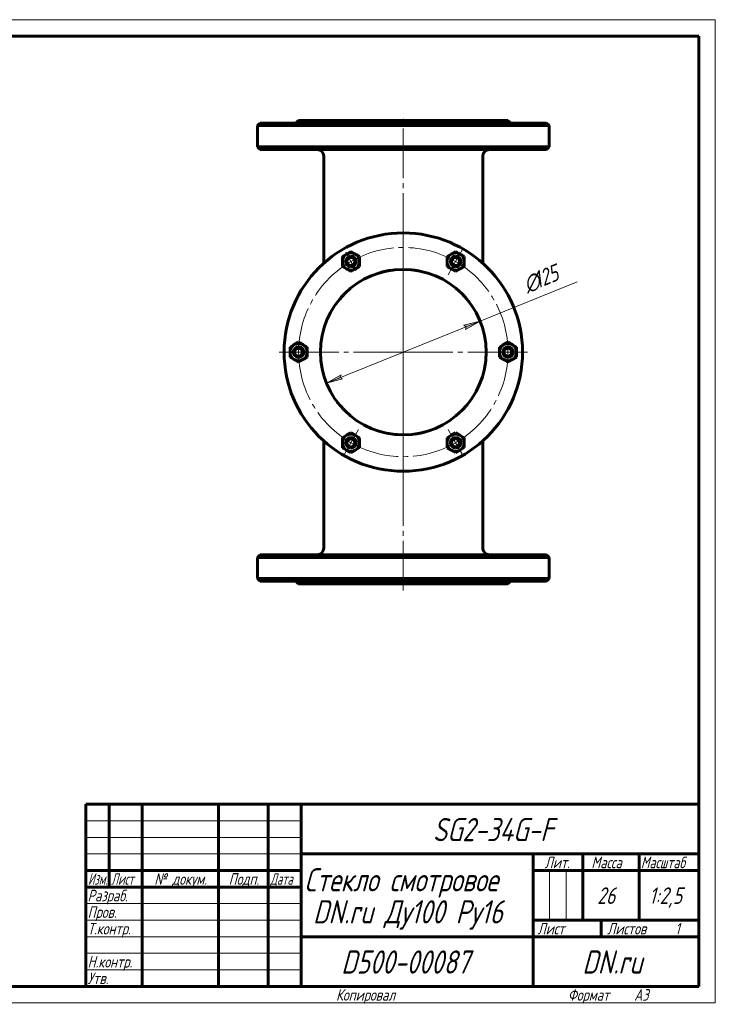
# Model space of a CAD drawing. Header units: millimetres. Extents: x 0 to 420, y -20 to 297.
# Tile 5 of 5: x 210 to 420, y 0 to 297. Entities that reach past the tile are written whole.
import ezdxf

# ---------------------------------------------------------------- set-up
doc = ezdxf.new("R2010")
doc.units = ezdxf.units.MM
for name, pattern in [('K5LT_AXLED', [19.5, 15, -1.5, 1.5, -1.5]), ('K5LT_BASIC', [0]), ('K5LT_THIN', [0])]:
    doc.linetypes.add(name, pattern=pattern)
doc.layers.add('Системный слой', color=7, linetype='Continuous')
doc.layers.add('Системный слой (1)', color=251, linetype='Continuous', true_color=0x6c6c6c)
doc.styles.add('KDIMTEXTSTYLE', font='GOST_AU.SHX', dxfattribs={"width": 0.96, "oblique": 15, "height": 5})
doc.styles.add('KTEXTSTYLE', font='GOST_AU.SHX', dxfattribs={"width": 0.96, "height": 5})
doc.dimstyles.new('KDIMSTYLE (0.40)', dxfattribs={"dimtxt": 5, "dimasz": 1, "dimexe": 2, "dimexo": 0, "dimgap": 1, "dimtad": 1, "dimlfac": 2.5, "dimtxsty": 'KDIMTEXTSTYLE', "dimsah": 1, "dimcen": 0, "dimdle": 1, "dimadec": 0, "dimazin": 0, "dimtfac": 0.667, "dimtmove": 0, "dimatfit": 3, "dimfxl": 1, "dimtvp": 1, "dimtolj": 1, "dimtzin": 0, "dimarcsym": 0})

# ---------------------------------------------------------------- blocks, each defined once
blk = doc.blocks.new('U58')
at = {"layer": 'Системный слой (1)', "linetype": 'K5LT_BASIC', "lineweight": 60}
for p, q in [((344.02, 179.46), (343.89, 179.33)), ((344.14, 179.59), (344.02, 179.46)), ((344.26, 179.72), (344.14, 179.59))]:
    blk.add_line(p, q, dxfattribs=at)
blk = doc.blocks.new('U59')
at = {"layer": 'Системный слой (1)', "linetype": 'K5LT_BASIC', "lineweight": 60}
for p, q in [((326.79, 221.57), (328.05, 221.49)), ((328.05, 221.49), (329.29, 221.35)), ((329.29, 221.35), (330.52, 221.14))]:
    blk.add_line(p, q, dxfattribs=at)
blk = doc.blocks.new('U60')
at = {"layer": 'Системный слой (1)', "linetype": 'K5LT_BASIC', "lineweight": 60}
for p, q in [((344.02, 179.46), (343.89, 179.33)), ((344.14, 179.59), (344.02, 179.46)), ((344.26, 179.72), (344.14, 179.59))]:
    blk.add_line(p, q, dxfattribs=at)
blk = doc.blocks.new('U61')
at = {"layer": 'Системный слой (1)', "linetype": 'K5LT_BASIC', "lineweight": 60}
for p, q in [((332.53, 172.51), (331.52, 172.25)), ((330.48, 172.03), (329.41, 171.85)), ((331.52, 172.25), (330.48, 172.03))]:
    blk.add_line(p, q, dxfattribs=at)
blk = doc.blocks.new('U62')
at = {"layer": 'Системный слой (1)', "linetype": 'K5LT_BASIC', "lineweight": 60}
for p, q in [((316.71, 219.88), (317.77, 220.27)), ((317.77, 220.27), (319.56, 220.8)), ((319.56, 220.8), (321.44, 221.21)), ((321.44, 221.21), (322.17, 221.33))]:
    blk.add_line(p, q, dxfattribs=at)
blk = doc.blocks.new('U63')
at = {"layer": 'Системный слой (1)', "linetype": 'K5LT_BASIC', "lineweight": 60}
for p, q in [((305.97, 181.38), (305.89, 181.48)), ((306.05, 181.28), (305.97, 181.38)), ((306.13, 181.17), (306.05, 181.28))]:
    blk.add_line(p, q, dxfattribs=at)
blk = doc.blocks.new('U64')
at = {"layer": 'Системный слой (1)', "linetype": 'K5LT_BASIC', "lineweight": 60}
for p, q in [((307.07, 213.14), (307.25, 213.35)), ((307.25, 213.35), (307.45, 213.56)), ((307.45, 213.56), (307.65, 213.78))]:
    blk.add_line(p, q, dxfattribs=at)
blk = doc.blocks.new('U65')
at = {"layer": 'Системный слой (1)', "linetype": 'K5LT_BASIC', "lineweight": 60}
for p, q in [((343.94, 213.81), (344.04, 213.7)), ((344.04, 213.7), (344.14, 213.59)), ((344.14, 213.59), (344.24, 213.48))]:
    blk.add_line(p, q, dxfattribs=at)
blk = doc.blocks.new('U66')
at = {"layer": 'Системный слой (1)', "linetype": 'K5LT_BASIC', "lineweight": 60}
for p, q in [((316.71, 219.88), (317.77, 220.27)), ((317.77, 220.27), (319.56, 220.8)), ((319.56, 220.8), (321.44, 221.21)), ((321.44, 221.21), (322.17, 221.33))]:
    blk.add_line(p, q, dxfattribs=at)
blk = doc.blocks.new('U67')
at = {"layer": 'Системный слой (1)', "linetype": 'K5LT_BASIC', "lineweight": 60}
for p, q in [((307.45, 179.63), (307.32, 179.77)), ((307.58, 179.48), (307.45, 179.63)), ((307.71, 179.34), (307.58, 179.48))]:
    blk.add_line(p, q, dxfattribs=at)
blk = doc.blocks.new('U68')
at = {"layer": 'Системный слой (1)', "linetype": 'K5LT_BASIC', "lineweight": 60}
for p, q in [((322.66, 171.79), (321.35, 171.99)), ((323.99, 171.66), (322.66, 171.79)), ((325.33, 171.6), (323.99, 171.66))]:
    blk.add_line(p, q, dxfattribs=at)
blk = doc.blocks.new('U69')
at = {"layer": 'Системный слой (1)', "linetype": 'K5LT_BASIC', "lineweight": 60}
for p, q in [((343.94, 213.81), (344.04, 213.7)), ((344.04, 213.7), (344.14, 213.59)), ((344.14, 213.59), (344.24, 213.48))]:
    blk.add_line(p, q, dxfattribs=at)
blk = doc.blocks.new('U70')
at = {"layer": 'Системный слой (1)', "linetype": 'K5LT_BASIC', "lineweight": 60}
for p, q in [((345.52, 211.97), (345.61, 211.86)), ((345.61, 211.86), (345.68, 211.76)), ((345.68, 211.76), (345.75, 211.67))]:
    blk.add_line(p, q, dxfattribs=at)
blk = doc.blocks.new('U71')
at = {"layer": 'Системный слой (1)', "linetype": 'K5LT_BASIC', "lineweight": 60}
for p, q in [((326.79, 221.57), (328.05, 221.49)), ((328.05, 221.49), (329.29, 221.35)), ((329.29, 221.35), (330.52, 221.14))]:
    blk.add_line(p, q, dxfattribs=at)
blk = doc.blocks.new('U72')
at = {"layer": 'Системный слой (1)', "linetype": 'K5LT_BASIC', "lineweight": 60}
for p, q in [((305.97, 181.38), (305.89, 181.48)), ((306.05, 181.28), (305.97, 181.38)), ((306.13, 181.17), (306.05, 181.28))]:
    blk.add_line(p, q, dxfattribs=at)
blk = doc.blocks.new('U73')
at = {"layer": 'Системный слой (1)', "linetype": 'K5LT_BASIC', "lineweight": 60}
for p, q in [((345.52, 211.97), (345.61, 211.86)), ((345.61, 211.86), (345.68, 211.76)), ((345.68, 211.76), (345.75, 211.67))]:
    blk.add_line(p, q, dxfattribs=at)
blk = doc.blocks.new('U74')
at = {"layer": 'Системный слой (1)', "linetype": 'K5LT_BASIC', "lineweight": 60}
for p, q in [((307.45, 179.63), (307.32, 179.77)), ((307.58, 179.48), (307.45, 179.63)), ((307.71, 179.34), (307.58, 179.48))]:
    blk.add_line(p, q, dxfattribs=at)
blk = doc.blocks.new('U75')
at = {"layer": 'Системный слой (1)', "linetype": 'K5LT_BASIC', "lineweight": 60}
for p, q in [((322.73, 171.78), (321.46, 171.97)), ((324.02, 171.66), (322.73, 171.78)), ((325.33, 171.6), (324.02, 171.66))]:
    blk.add_line(p, q, dxfattribs=at)
blk = doc.blocks.new('U76')
at = {"layer": 'Системный слой (1)', "linetype": 'K5LT_BASIC', "lineweight": 60}
for p, q in [((307.07, 213.14), (307.25, 213.35)), ((307.25, 213.35), (307.45, 213.56)), ((307.45, 213.56), (307.65, 213.78))]:
    blk.add_line(p, q, dxfattribs=at)
blk = doc.blocks.new('U77')
at = {"layer": 'Системный слой (1)', "linetype": 'K5LT_BASIC', "lineweight": 60}
for p, q in [((332.53, 172.51), (331.52, 172.25)), ((330.48, 172.03), (329.41, 171.85)), ((331.52, 172.25), (330.48, 172.03))]:
    blk.add_line(p, q, dxfattribs=at)
blk = doc.blocks.new('U78')
at = {"layer": 'Системный слой (1)', "linetype": 'K5LT_AXLED', "lineweight": 18}
for q in [(325.81, 234.59), (287.81, 196.59), (363.81, 196.59), (325.81, 158.59)]:
    blk.add_line((325.81, 196.59), q, dxfattribs=at)
blk = doc.blocks.new('D6')
at = {"layer": 'Системный слой (1)'}
for points in [[(344.6, 203.46), (348.99, 205.94), (344.11, 204.68), (344.82, 204.26)], [(307.5, 188.5), (306.79, 188.93), (307.01, 189.72), (302.62, 187.24)]]:
    blk.add_hatch(color=256, dxfattribs=at).paths.add_polyline_path(points)
at = {"layer": 'Системный слой (1)', "linetype": 'K5LT_THIN', "lineweight": 18}
for p, q in [((302.62, 187.24), (348.99, 205.94)), ((344.11, 204.68), (348.99, 205.94)), ((348.99, 205.94), (344.6, 203.46)), ((344.82, 204.26), (344.11, 204.68)), ((344.6, 203.46), (344.82, 204.26)), ((302.62, 187.24), (307.01, 189.72)), ((307.5, 188.5), (302.62, 187.24)), ((307.01, 189.72), (306.79, 188.93)), ((306.79, 188.93), (307.5, 188.5))]:
    blk.add_line(p, q, dxfattribs=at)
blk.add_wipeout([(363.85, 213.01), (361.09, 219.86), (372.84, 224.6), (375.6, 217.75)]).dxf.layer = 'Системный слой (1)'
blk.add_line((348.99, 205.94), (378.32, 217.77), dxfattribs=at)
at = {"layer": 'Системный слой (1)', "char_height": 5, "attachment_point": 1, "rotation": 21.9614, "style": 'KTEXTSTYLE'}
for s, insert in [('\\H5.0;\\W1.000;\\Q15;\\Q15;\\W0.960;125', (364.46, 220.36)), ('\\H5.0;\\W1.000;\\Q15;\\Q15;\\W0.960;∅', (361.39, 219.12))]:
    blk.add_mtext(s, dxfattribs=dict(at, insert=insert))
blk = doc.blocks.new('KDIMARROW_01')
at = {"layer": 'Системный слой'}
blk.add_hatch(color=0, dxfattribs=at).paths.add_polyline_path([(-5, -0.66), (0, 0), (-5, 0.66), (-4.5, 0)])
at = {"layer": 'Системный слой', "color": 0, "linetype": 'K5LT_THIN', "lineweight": 18}
for p, q in [((-4.5, 0), (-5, 0.66)), ((-5, 0.66), (0, 0)), ((0, 0), (-5, -0.66)), ((-5, -0.66), (-4.5, 0))]:
    blk.add_line(p, q, dxfattribs=at)
at = {"layer": 'Системный слой (1)', "color": 0, "linetype": 'K5LT_THIN', "lineweight": 18}
blk.add_line((325.81, 196.59), (325.41, 196.59), dxfattribs=at)
blk = doc.blocks.new('U79')
at = {"layer": 'Системный слой (1)', "linetype": 'K5LT_AXLED', "lineweight": 18}
for p, q in [((310.01, 223.96), (308.41, 226.73)), ((341.61, 223.96), (343.91, 227.94)), ((311.61, 221.19), (310.01, 223.96)), ((339.31, 219.98), (341.61, 223.96)), ((294.21, 196.59), (289.61, 196.59)), ((298.81, 196.59), (294.21, 196.59)), ((352.81, 196.59), (357.41, 196.59)), ((357.41, 196.59), (362.01, 196.59)), ((312.31, 173.21), (310.01, 169.23)), ((339.31, 173.21), (341.61, 169.23)), ((310.01, 169.23), (307.71, 165.24)), ((341.61, 169.23), (343.91, 165.24))]:
    blk.add_line(p, q, dxfattribs=at)
for start, end in [(60, 120), (120, 180), (0, 60), (180, 240), (300, 0), (240, 300)]:
    blk.add_arc((325.81, 196.59), 31.6, start, end, dxfattribs=at)
blk = doc.blocks.new('U80')
at = {"linetype": 'K5LT_THIN', "lineweight": 18}
for p, q in [((0, 0), (0, 297)), ((0, 297), (420, 297)), ((420, 297), (420, 0)), ((230, 55), (295, 55)), ((230, 50), (295, 50)), ((230, 45), (295, 45)), ((369.96, 25), (369.96, 40)), ((374.98, 25), (374.98, 40)), ((230, 30), (295, 30)), ((230, 25), (295, 25)), ((230, 20), (295, 20)), ((230, 15), (295, 15)), ((230, 10), (295, 10)), ((420, 0), (0, 0))]:
    blk.add_line(p, q, dxfattribs=at)
at = {"linetype": 'K5LT_BASIC', "lineweight": 60}
for p, q in [((8, 172), (8, 292)), ((20, 292), (8, 292)), ((13, 172), (13, 292)), ((20, 5), (20, 292)), ((20, 292), (415, 292)), ((90, 292), (90, 278)), ((415, 292), (415, 5)), ((90, 278), (20, 278)), ((20, 232), (8, 232)), ((20, 172), (8, 172)), ((8, 5), (8, 150)), ((20, 150), (8, 150)), ((13, 5), (13, 150)), ((20, 115), (8, 115)), ((20, 90), (8, 90)), ((20, 65), (8, 65)), ((230, 60), (415, 60)), ((230, 5), (230, 60)), ((237, 35), (237, 60)), ((247, 5), (247, 60)), ((270, 5), (270, 60)), ((285, 5), (285, 60)), ((295, 5), (295, 60)), ((295, 45), (415, 45)), ((365, 5), (365, 45)), ((380, 25), (380, 45)), ((397, 25), (397, 45)), ((230, 40), (295, 40)), ((365, 40), (380, 40)), ((380, 40), (415, 40)), ((230, 35), (295, 35)), ((20, 30), (8, 30)), ((365, 25), (415, 25)), ((385.57, 20), (385.57, 25)), ((295, 20), (365, 20)), ((365, 20), (415, 20)), ((20, 5), (8, 5)), ((415, 5), (20, 5))]:
    blk.add_line(p, q, dxfattribs=at)
at = {"attachment_point": 1, "style": 'KTEXTSTYLE'}
for s, insert, char_height, rotation in [('\\H5.0;\\W1.000;\\Q15;\\Q15;\\W0.960;\\H7.00;SG2-34G-F', (75.26, 281.64), 7, 180), ('\\H5.0;\\W1.000;\\Q15;\\Q15;\\W0.960;\\H3.50;Перв. примен.', (8.82, 250.52), 3.5, 90), ('\\H5.0;\\W1.000;\\Q15;\\Q15;\\W0.960;\\H3.50;Справ. №', (8.82, 193.63), 3.5, 90), ('\\H5.0;\\W1.000;\\Q15;\\Q15;\\W0.960;\\H3.50;Подп. и дата', (8.82, 120.66), 3.5, 90), ('\\H5.0;\\W1.000;\\Q15;\\Q15;\\W0.960;\\H3.50;Инв. № дубл.', (8.82, 91.57), 3.5, 90), ('\\H5.0;\\W1.000;\\Q15;\\Q15;\\W0.960;\\H3.50;Взам. инв. №', (8.82, 65.8), 3.5, 90), ('\\H5.0;\\W1.000;\\Q15;\\Q15;\\W0.960;\\H3.50;Подп. и дата', (8.82, 35.66), 3.5, 90), ('\\H5.0;\\W1.000;\\Q15;\\Q15;\\W0.960;\\H3.50;Инв. № подл.', (8.82, 6.57), 3.5, 90)]:
    blk.add_mtext(s, dxfattribs=dict(at, insert=insert, char_height=char_height, rotation=rotation))
for s, insert, char_height in [('\\H5.0;\\W1.000;\\Q15;\\Q15;\\W0.960;\\H7.00;SG2-34G-F', (334.74, 55.86), 7), ('\\H5.0;\\W1.000;\\Q15;\\Q15;\\W0.960;\\H3.50;Лит.', (368.47, 44.18), 3.5), ('\\H5.0;\\W1.000;\\Q15;\\Q15;\\W0.960;\\H3.50;Масса', (382.58, 44.18), 3.5), ('\\H5.0;\\W1.000;\\Q15;\\Q15;\\W0.926;\\H3.50;Масштаб', (397.52, 44.18), 3.5), ('\\H5.0;\\W1.000;\\Q15;\\Q15;\\W0.786;\\H3.50;Изм.', (230.62, 39.18), 3.5), ('\\H5.0;\\W1.000;\\Q15;\\Q15;\\W0.800;\\H3.50;Лист', (237.61, 39.18), 3.5), ('\\H5.0;\\W1.000;\\Q15;\\Q15;\\W0.960;\\H3.50;№ докум.', (250.63, 39.18), 3.5), ('\\H5.0;\\W1.000;\\Q15;\\Q15;\\W0.960;\\H3.50;Подп.', (273.1, 39.18), 3.5), ('\\H5.0;\\W1.000;\\Q15;\\Q15;\\W0.800;\\H3.50;Дата', (285.61, 39.18), 3.5), ('\\H5.0;\\W1.000;\\Q15;\\Q15;\\W0.960;\\H7.00;Стекло смотровое', (295.94, 40.69), 7), ('\\H5.0;\\W1.000;\\Q15;\\Q15;\\W0.960;\\H3.50;Разраб.', (230.5, 34.18), 3.5), ('\\H5.0;\\W1.000;\\Q15;\\Q15;\\W0.960;26', (384.35, 34.9), 5), ('\\H5.0;\\W1.000;\\Q15;\\Q15;\\W0.960;1:2,5', (400, 34.9), 5), ('\\H5.0;\\W1.000;\\Q15;\\Q15;\\W0.960;\\H7.00;DN.ru Ду100 Ру16', (298.54, 31.02), 7), ('\\H5.0;\\W1.000;\\Q15;\\Q15;\\W0.960;\\H3.50;Пров.', (230.5, 29.18), 3.5), ('\\H5.0;\\W1.000;\\Q15;\\Q15;\\W0.960;\\H3.50;Т.контр.', (230.5, 24.18), 3.5), ('\\H5.0;\\W1.000;\\Q15;\\Q15;\\W0.960;\\H3.50;Лист', (366.32, 24.18), 3.5), ('\\H5.0;\\W1.000;\\Q15;\\Q15;\\W0.960;\\H3.50;Листов', (387.36, 24.18), 3.5), ('\\H5.0;\\W1.000;\\Q15;\\Q15;\\W0.960;\\H3.50;1', (407.91, 24.18), 3.5), ('\\H5.0;\\W1.000;\\Q15;\\Q15;\\W0.960;\\H7.00;D500-00087', (307.06, 15.86), 7), ('\\H5.0;\\W1.000;\\Q15;\\Q15;\\W0.960;\\H7.00;DN.ru', (379.84, 15.86), 7), ('\\H5.0;\\W1.000;\\Q15;\\Q15;\\W0.960;\\H3.50;Н.контр.', (230.5, 14.18), 3.5), ('\\H5.0;\\W1.000;\\Q15;\\Q15;\\W0.960;\\H3.50;Утв.', (230.5, 9.18), 3.5), ('\\H5.0;\\W1.000;\\Q15;\\Q15;\\W0.960;\\H3.50;Копировал', (305.5, 4.18), 3.5), ('\\H5.0;\\W1.000;\\Q15;\\Q15;\\W0.960;\\H3.50;Формат', (375.5, 4.18), 3.5), ('\\H5.0;\\W1.000;\\Q15;\\Q15;\\W0.960;\\H3.50;A3', (395.5, 4.18), 3.5)]:
    blk.add_mtext(s, dxfattribs=dict(at, insert=insert, char_height=char_height))

msp = doc.modelspace()

# ---------------------------------------------------------------- linework, layer by layer
at = {"layer": 'Системный слой (1)', "linetype": 'K5LT_AXLED', "lineweight": 18}
for p, q in [((325.8074, 210.0843), (325.8074, 268.5924)), ((325.8074, 124.5924), (325.8074, 183.1004))]:
    msp.add_line(p, q, dxfattribs=at)
at = {"layer": 'Системный слой (1)', "linetype": 'K5LT_BASIC', "lineweight": 60}
for p, q in [((282.6074, 265.7924), (281.8074, 264.9924)), ((281.8074, 264.9924), (325.8074, 264.9924)), ((281.8074, 258.5924), (281.8074, 264.9924)), ((369.0074, 265.7924), (282.6074, 265.7924)), ((294.2074, 266.5924), (293.4074, 265.7924)), ((294.2074, 266.5924), (357.4074, 266.5924)), ((325.8074, 264.9924), (369.8074, 264.9924)), ((357.4074, 266.5924), (358.2074, 265.7924)), ((369.0074, 265.7924), (369.8074, 264.9924)), ((369.8074, 258.5924), (369.8074, 264.9924)), ((282.6074, 257.7924), (281.8074, 258.5924)), ((325.8074, 258.5924), (281.8074, 258.5924)), ((282.6074, 257.7924), (369.0074, 257.7924)), ((301.8074, 223.4252), (301.8074, 255.7924)), ((369.8074, 258.5924), (325.8074, 258.5924)), ((349.8074, 223.4252), (349.8074, 255.7924)), ((369.0074, 257.7924), (369.8074, 258.5924)), ((307.4061, 225.4576), (308.7055, 226.2093)), ((308.7055, 226.2093), (310.0048, 226.961)), ((310.0048, 226.961), (311.3055, 226.2116)), ((311.3055, 226.2116), (312.6061, 225.4622)), ((339.0061, 225.4576), (340.3055, 226.2093)), ((340.3055, 226.2093), (341.6048, 226.961)), ((341.6048, 226.961), (342.9055, 226.2116)), ((342.9055, 226.2116), (344.2061, 225.4622)), ((307.4074, 223.9565), (307.4061, 225.4576)), ((307.4087, 222.4554), (307.4074, 223.9565)), ((312.6061, 225.4622), (312.6074, 223.961)), ((312.6074, 223.961), (312.6087, 222.4599)), ((339.0074, 223.9565), (339.0061, 225.4576)), ((339.0087, 222.4554), (339.0074, 223.9565)), ((344.2061, 225.4622), (344.2074, 223.961)), ((344.2074, 223.961), (344.2087, 222.4599)), ((308.7094, 221.706), (307.4087, 222.4554)), ((310.01, 220.9566), (308.7094, 221.706)), ((311.3094, 221.7082), (310.01, 220.9566)), ((312.6087, 222.4599), (311.3094, 221.7082)), ((340.3094, 221.706), (339.0087, 222.4554)), ((341.61, 220.9566), (340.3094, 221.706)), ((342.9094, 221.7082), (341.61, 220.9566)), ((344.2087, 222.4599), (342.9094, 221.7082)), ((292.9055, 198.8429), (294.2048, 199.5946)), ((294.2048, 199.5946), (295.5055, 198.8452)), ((356.1055, 198.8429), (357.4048, 199.5946)), ((357.4048, 199.5946), (358.7055, 198.8452)), ((291.6061, 198.0912), (292.9055, 198.8429)), ((291.6074, 196.5901), (291.6061, 198.0912)), ((291.6087, 195.089), (291.6074, 196.5901)), ((295.5055, 198.8452), (296.8061, 198.0957)), ((296.8061, 198.0957), (296.8074, 196.5946)), ((296.8074, 196.5946), (296.8087, 195.0935)), ((354.8061, 198.0912), (356.1055, 198.8429)), ((354.8074, 196.5901), (354.8061, 198.0912)), ((354.8087, 195.089), (354.8074, 196.5901)), ((358.7055, 198.8452), (360.0061, 198.0957)), ((360.0061, 198.0957), (360.0074, 196.5946)), ((360.0074, 196.5946), (360.0087, 195.0935)), ((292.9094, 194.3396), (291.6087, 195.089)), ((294.21, 193.5902), (292.9094, 194.3396)), ((295.5094, 194.3418), (294.21, 193.5902)), ((296.8087, 195.0935), (295.5094, 194.3418)), ((356.1094, 194.3396), (354.8087, 195.089)), ((357.41, 193.5902), (356.1094, 194.3396)), ((358.7094, 194.3418), (357.41, 193.5902)), ((360.0087, 195.0935), (358.7094, 194.3418)), ((345.9606, 181.7989), (345.9625, 181.8014)), ((301.8074, 137.3924), (301.8074, 169.7596)), ((307.4061, 170.7248), (308.7055, 171.4765)), ((307.4074, 169.2237), (307.4061, 170.7248)), ((308.7055, 171.4765), (310.0048, 172.2282)), ((310.0048, 172.2282), (311.3055, 171.4788)), ((311.3055, 171.4788), (312.6061, 170.7293)), ((312.6061, 170.7293), (312.6074, 169.2282)), ((339.0061, 170.7248), (340.3055, 171.4765)), ((339.0074, 169.2237), (339.0061, 170.7248)), ((340.3055, 171.4765), (341.6048, 172.2282)), ((341.6048, 172.2282), (342.9055, 171.4788)), ((342.9055, 171.4788), (344.2061, 170.7293)), ((344.2061, 170.7293), (344.2074, 169.2282)), ((349.8074, 137.3924), (349.8074, 169.7596)), ((307.4087, 167.7226), (307.4074, 169.2237)), ((308.7094, 166.9732), (307.4087, 167.7226)), ((310.01, 166.2238), (308.7094, 166.9732)), ((311.3094, 166.9754), (310.01, 166.2238)), ((312.6087, 167.7271), (311.3094, 166.9754)), ((312.6074, 169.2282), (312.6087, 167.7271)), ((339.0087, 167.7226), (339.0074, 169.2237)), ((340.3094, 166.9732), (339.0087, 167.7226)), ((341.61, 166.2238), (340.3094, 166.9732)), ((342.9094, 166.9754), (341.61, 166.2238)), ((344.2087, 167.7271), (342.9094, 166.9754)), ((344.2074, 169.2282), (344.2087, 167.7271)), ((282.6074, 135.3924), (281.8074, 134.5924)), ((281.8074, 128.1924), (281.8074, 134.5924)), ((281.8074, 134.5924), (325.8074, 134.5924)), ((369.0074, 135.3924), (282.6074, 135.3924)), ((325.8074, 134.5924), (369.8074, 134.5924)), ((369.0074, 135.3924), (369.8074, 134.5924)), ((369.8074, 128.1924), (369.8074, 134.5924)), ((282.6074, 127.3924), (281.8074, 128.1924)), ((325.8074, 128.1924), (281.8074, 128.1924)), ((369.8074, 128.1924), (325.8074, 128.1924)), ((369.0074, 127.3924), (369.8074, 128.1924)), ((282.6074, 127.3924), (369.0074, 127.3924)), ((294.2074, 126.5924), (293.4074, 127.3924)), ((294.2074, 126.5924), (357.4074, 126.5924)), ((357.4074, 126.5924), (358.2074, 127.3924))]:
    msp.add_line(p, q, dxfattribs=at)
for centre, radius in [((325.8074, 196.5924), 36), ((310.0074, 223.9588), 1.2), ((341.6074, 223.9588), 1.2), ((294.2074, 196.5924), 1.2), ((357.4074, 196.5924), 1.2), ((310.0074, 169.226), 1.2), ((341.6074, 169.226), 1.2)]:
    msp.add_circle(centre, radius, dxfattribs=at)
for centre, radius, start, end in [((299.8074, 255.7924), 2, 0, 90), ((351.8074, 255.7924), 2, 90, 180), ((310.0074, 223.9588), 2.6, 120.049737, 180.049737), ((310.0074, 223.9588), 2.6, 60.049737, 120.049737), ((310.0074, 223.9588), 2.6, 0.049737, 60.049737), ((341.6074, 223.9588), 2.6, 120.049737, 180.049737), ((341.6074, 223.9588), 2.6, 60.049737, 120.049737), ((341.6074, 223.9588), 2.6, 0.049737, 60.049737), ((310.0074, 223.9588), 2.6, 180.049737, 240.049737), ((310.0074, 223.9588), 1.6, 90, 270), ((310.0074, 223.9588), 1.6, 270, 90), ((310.0074, 223.9588), 2.6, 300.049737, 0.049737), ((341.6074, 223.9588), 2.6, 180.049737, 240.049737), ((341.6074, 223.9588), 1.6, 90, 270), ((341.6074, 223.9588), 1.6, 270, 90), ((341.6074, 223.9588), 2.6, 300.049737, 0.049737), ((325.8074, 196.5924), 25, 0, 270), ((310.0074, 223.9588), 2.6, 240.049737, 300.049737), ((341.6074, 223.9588), 2.6, 240.049737, 300.049737), ((305.0074, 211.8567), 0.8, 323.726456, 323.980342), ((294.2074, 196.5924), 2.6, 120.049737, 180.049737), ((294.2074, 196.5924), 2.6, 180.049737, 240.049737), ((294.2074, 196.5924), 1.6, 90, 270), ((294.2074, 196.5924), 2.6, 60.049737, 120.049737), ((294.2074, 196.5924), 1.6, 270, 90), ((294.2074, 196.5924), 2.6, 0.049737, 60.049737), ((294.2074, 196.5924), 2.6, 300.049737, 0.049737), ((325.8074, 196.5924), 25, 270, 0), ((357.4074, 196.5924), 2.6, 120.049737, 180.049737), ((357.4074, 196.5924), 2.6, 180.049737, 240.049737), ((357.4074, 196.5924), 1.6, 90, 270), ((357.4074, 196.5924), 2.6, 60.049737, 120.049737), ((357.4074, 196.5924), 1.6, 270, 90), ((357.4074, 196.5924), 2.6, 0.049737, 60.049737), ((357.4074, 196.5924), 2.6, 300.049737, 0.049737), ((294.2074, 196.5924), 2.6, 240.049737, 300.049737), ((357.4074, 196.5924), 2.6, 240.049737, 300.049737), ((310.0074, 169.226), 2.6, 120.049737, 180.049737), ((310.0074, 169.226), 1.6, 90, 270), ((310.0074, 169.226), 2.6, 60.049737, 120.049737), ((310.0074, 169.226), 1.6, 270, 90), ((310.0074, 169.226), 2.6, 0.049737, 60.049737), ((341.6074, 169.226), 2.6, 120.049737, 180.049737), ((341.6074, 169.226), 1.6, 90, 270), ((341.6074, 169.226), 2.6, 60.049737, 120.049737), ((341.6074, 169.226), 1.6, 270, 90), ((341.6074, 169.226), 2.6, 0.049737, 60.049737), ((310.0074, 169.226), 2.6, 180.049737, 240.049737), ((310.0074, 169.226), 2.6, 240.049737, 300.049737), ((310.0074, 169.226), 2.6, 300.049737, 0.049737), ((341.6074, 169.226), 2.6, 180.049737, 240.049737), ((341.6074, 169.226), 2.6, 240.049737, 300.049737), ((341.6074, 169.226), 2.6, 300.049737, 0.049737), ((299.8074, 137.3924), 2, 270, 0), ((351.8074, 137.3924), 2, 180, 270)]:
    msp.add_arc(centre, radius, start, end, dxfattribs=at)
for points, knots in [([(305.6545, 211.3863), (305.6543, 211.386), (305.6546, 211.3864), (305.6561, 211.3885), (305.6573, 211.3902), (305.6608, 211.3949), (305.663, 211.3979), (305.6684, 211.4053), (305.6715, 211.4096), (305.6788, 211.4195), (305.6829, 211.4251), (305.6875, 211.4313)], [0, 0, 0, 0, 3.15416021, 3.15416021, 6.30832043, 6.30832043, 9.46248064, 9.46248064, 12.61664086, 12.61664086, 15.77080107, 15.77080107, 15.77080107, 15.77080107]), ([(305.6545, 211.3863), (305.6543, 211.386), (305.6546, 211.3864), (305.6561, 211.3885), (305.6573, 211.3902), (305.6608, 211.3949), (305.663, 211.3979), (305.6684, 211.4053), (305.6715, 211.4096), (305.6788, 211.4195), (305.6829, 211.4251), (305.6875, 211.4313)], [0, 0, 0, 0, 3.15416021, 3.15416021, 6.30832043, 6.30832043, 9.46248064, 9.46248064, 12.61664086, 12.61664086, 15.77080107, 15.77080107, 15.77080107, 15.77080107]), ([(305.8148, 211.6022), (305.8257, 211.6167), (305.8371, 211.6319), (305.861, 211.6636), (305.8734, 211.68), (305.8993, 211.7142), (305.9128, 211.7319), (305.9268, 211.7503), (305.9268, 211.7503), (305.9286, 211.7526), (305.9303, 211.7549), (305.9336, 211.7592), (305.9351, 211.7612), (305.938, 211.765), (305.9393, 211.7667), (305.9418, 211.77), (305.943, 211.7715), (305.9452, 211.7743), (305.9462, 211.7757), (305.948, 211.7781), (305.9489, 211.7793), (305.9505, 211.7814), (305.9513, 211.7824), (305.9527, 211.7842), (305.9534, 211.7851), (305.9546, 211.7867), (305.9552, 211.7874), (305.9562, 211.7888), (305.9567, 211.7894), (305.9576, 211.7906), (305.9581, 211.7912), (305.9588, 211.7922), (305.9592, 211.7927), (305.9599, 211.7936), (305.9602, 211.794), (305.9608, 211.7948), (305.9611, 211.7952), (305.9616, 211.7958), (305.9618, 211.7961), (305.9623, 211.7967), (305.9625, 211.797), (305.9629, 211.7975), (305.963, 211.7977), (305.9634, 211.7982), (305.9635, 211.7984), (305.9638, 211.7987), (305.964, 211.7989), (305.9642, 211.7993), (305.9644, 211.7994), (305.9646, 211.7997), (305.9646, 211.7998), (305.9648, 211.8), (305.9648, 211.8001), (305.9651, 211.8004), (305.9652, 211.8006), (305.9657, 211.8012), (305.966, 211.8015), (305.9669, 211.8027), (305.9675, 211.8035), (305.9693, 211.8058), (305.9705, 211.8074), (305.974, 211.8121), (305.9764, 211.8152), (305.9836, 211.8246), (305.9885, 211.8308), (306.001, 211.8471), (306.0087, 211.8572), (306.0166, 211.8674)], [0, 0, 0, 0, 5.14037569, 5.14037569, 10.28075138, 10.28075138, 15.42112707, 15.42112707, 15.42491323, 15.42491323, 16.06972311, 16.06972311, 16.62656685, 16.62656685, 17.10744496, 17.10744496, 17.5227208, 17.5227208, 17.88134397, 17.88134397, 18.1910431, 18.1910431, 18.45849253, 18.45849253, 18.68945601, 18.68945601, 18.88891104, 18.88891104, 19.06115605, 19.06115605, 19.20990309, 19.20990309, 19.33835778, 19.33835778, 19.44928845, 19.44928845, 19.54508576, 19.54508576, 19.62781423, 19.62781423, 19.69925673, 19.69925673, 19.76095291, 19.76095291, 19.81423239, 19.81423239, 19.86024338, 19.86024338, 19.90625438, 19.90625438, 19.9296138, 19.9296138, 19.95651253, 19.95651253, 20.00889427, 20.00889427, 20.11294988, 20.11294988, 20.31964538, 20.31964538, 20.73020495, 20.73020495, 21.54566118, 21.54566118, 23.16524788, 23.16524788, 25.70187845, 25.70187845, 25.70187845, 25.70187845]), ([(305.8148, 211.6022), (305.8257, 211.6167), (305.8371, 211.6319), (305.861, 211.6636), (305.8734, 211.68), (305.8993, 211.7142), (305.9128, 211.7319), (305.9268, 211.7503), (305.9268, 211.7503), (305.9286, 211.7526), (305.9303, 211.7549), (305.9336, 211.7592), (305.9351, 211.7612), (305.938, 211.765), (305.9393, 211.7667), (305.9418, 211.77), (305.943, 211.7715), (305.9452, 211.7743), (305.9462, 211.7757), (305.948, 211.7781), (305.9489, 211.7793), (305.9505, 211.7814), (305.9513, 211.7824), (305.9527, 211.7842), (305.9534, 211.7851), (305.9546, 211.7867), (305.9552, 211.7874), (305.9562, 211.7888), (305.9567, 211.7894), (305.9576, 211.7906), (305.9581, 211.7912), (305.9588, 211.7922), (305.9592, 211.7927), (305.9599, 211.7936), (305.9602, 211.794), (305.9608, 211.7948), (305.9611, 211.7952), (305.9616, 211.7958), (305.9618, 211.7961), (305.9623, 211.7967), (305.9625, 211.797), (305.9629, 211.7975), (305.963, 211.7977), (305.9634, 211.7982), (305.9635, 211.7984), (305.9638, 211.7987), (305.964, 211.7989), (305.9642, 211.7993), (305.9644, 211.7994), (305.9646, 211.7997), (305.9646, 211.7998), (305.9648, 211.8), (305.9648, 211.8001), (305.9651, 211.8004), (305.9652, 211.8006), (305.9657, 211.8012), (305.966, 211.8015), (305.9669, 211.8027), (305.9675, 211.8035), (305.9693, 211.8058), (305.9705, 211.8074), (305.974, 211.8121), (305.9764, 211.8152), (305.9836, 211.8246), (305.9885, 211.8308), (306.001, 211.8471), (306.0087, 211.8572), (306.0166, 211.8674)], [0, 0, 0, 0, 5.14037569, 5.14037569, 10.28075138, 10.28075138, 15.42112707, 15.42112707, 15.42491323, 15.42491323, 16.06972311, 16.06972311, 16.62656685, 16.62656685, 17.10744496, 17.10744496, 17.5227208, 17.5227208, 17.88134397, 17.88134397, 18.1910431, 18.1910431, 18.45849253, 18.45849253, 18.68945601, 18.68945601, 18.88891104, 18.88891104, 19.06115605, 19.06115605, 19.20990309, 19.20990309, 19.33835778, 19.33835778, 19.44928845, 19.44928845, 19.54508576, 19.54508576, 19.62781423, 19.62781423, 19.69925673, 19.69925673, 19.76095291, 19.76095291, 19.81423239, 19.81423239, 19.86024338, 19.86024338, 19.90625438, 19.90625438, 19.9296138, 19.9296138, 19.95651253, 19.95651253, 20.00889427, 20.00889427, 20.11294988, 20.11294988, 20.31964538, 20.31964538, 20.73020495, 20.73020495, 21.54566118, 21.54566118, 23.16524788, 23.16524788, 25.70187845, 25.70187845, 25.70187845, 25.70187845]), ([(345.8115, 181.5979), (345.7979, 181.5797), (345.7833, 181.5603), (345.7525, 181.5194), (345.7362, 181.4979), (345.702, 181.4528), (345.684, 181.4292), (345.6464, 181.3799), (345.6267, 181.3543), (345.5857, 181.3011), (345.5644, 181.2735), (345.5422, 181.245)], [0, 0, 0, 0, 5.10420491, 5.10420491, 10.20840982, 10.20840982, 15.31261473, 15.31261473, 20.41681965, 20.41681965, 25.52102456, 25.52102456, 25.52102456, 25.52102456]), ([(345.8115, 181.5979), (345.7979, 181.5797), (345.7833, 181.5603), (345.7525, 181.5194), (345.7362, 181.4979), (345.702, 181.4528), (345.684, 181.4292), (345.6464, 181.3799), (345.6267, 181.3543), (345.5857, 181.3011), (345.5644, 181.2735), (345.5422, 181.245)], [0, 0, 0, 0, 5.10420491, 5.10420491, 10.20840982, 10.20840982, 15.31261473, 15.31261473, 20.41681965, 20.41681965, 25.52102456, 25.52102456, 25.52102456, 25.52102456]), ([(345.9608, 181.7991), (345.9608, 181.7991), (345.9607, 181.799), (345.9604, 181.7986), (345.9604, 181.7985), (345.9593, 181.797), (345.9583, 181.7957), (345.9554, 181.7917), (345.9536, 181.7893), (345.9492, 181.7833), (345.9466, 181.7797), (345.9406, 181.7716), (345.9372, 181.7669), (345.9334, 181.7618)], [0, 0, 0, 0, 0.88791037, 0.88791037, 2.95275177, 2.95275177, 5.90550353, 5.90550353, 8.8582553, 8.8582553, 11.81100707, 11.81100707, 14.76375884, 14.76375884, 14.76375884, 14.76375884]), ([(345.9608, 181.7991), (345.9608, 181.7991), (345.9607, 181.799), (345.9604, 181.7986), (345.9604, 181.7985), (345.9593, 181.797), (345.9583, 181.7957), (345.9554, 181.7917), (345.9536, 181.7893), (345.9492, 181.7833), (345.9466, 181.7797), (345.9406, 181.7716), (345.9372, 181.7669), (345.9334, 181.7618)], [0, 0, 0, 0, 0.88790999, 0.88790999, 2.95275177, 2.95275177, 5.90550353, 5.90550353, 8.8582553, 8.8582553, 11.81100707, 11.81100707, 14.76375884, 14.76375884, 14.76375884, 14.76375884]), ([(315.9209, 173.63), (315.8107, 173.6775), (315.7014, 173.7255), (315.4843, 173.8227), (315.3765, 173.8719), (315.1626, 173.9713), (315.0565, 174.0216), (314.846, 174.1231), (314.7415, 174.1744), (314.5343, 174.2779), (314.4315, 174.3302), (314.3296, 174.3829)], [0, 0, 0, 0, 3.3993755, 3.3993755, 6.798751, 6.798751, 10.19812649, 10.19812649, 13.59750199, 13.59750199, 16.99687749, 16.99687749, 16.99687749, 16.99687749]), ([(315.9209, 173.63), (315.8107, 173.6775), (315.7014, 173.7255), (315.4843, 173.8227), (315.3765, 173.8719), (315.1626, 173.9713), (315.0565, 174.0216), (314.846, 174.1231), (314.7415, 174.1744), (314.5343, 174.2779), (314.4315, 174.3302), (314.3296, 174.3829)], [0, 0, 0, 0, 3.3993755, 3.3993755, 6.798751, 6.798751, 10.19812649, 10.19812649, 13.59750199, 13.59750199, 16.99687749, 16.99687749, 16.99687749, 16.99687749]), ([(337.5159, 174.5035), (337.4416, 174.4641), (337.3668, 174.425), (337.2164, 174.3472), (337.1408, 174.3085), (336.9886, 174.2317), (336.912, 174.1936), (336.8292, 174.1528), (336.8233, 174.15), (336.8099, 174.1434), (336.8024, 174.1397), (336.7881, 174.1327), (336.7813, 174.1294), (336.7683, 174.123), (336.7621, 174.12), (336.7503, 174.1143), (336.7446, 174.1115), (336.7339, 174.1063), (336.7287, 174.1038), (336.7189, 174.099), (336.7143, 174.0967), (336.7053, 174.0924), (336.7011, 174.0904), (336.693, 174.0864), (336.6891, 174.0846), (336.6818, 174.081), (336.6782, 174.0793), (336.6715, 174.0761), (336.6683, 174.0745), (336.6622, 174.0716), (336.6593, 174.0702), (336.6538, 174.0675), (336.6511, 174.0662), (336.6461, 174.0638), (336.6437, 174.0626), (336.6391, 174.0604), (336.6369, 174.0594), (336.6327, 174.0574), (336.6307, 174.0564), (336.6269, 174.0546), (336.6251, 174.0537), (336.6217, 174.0521), (336.62, 174.0513), (336.6169, 174.0498), (336.6154, 174.0491), (336.6126, 174.0477), (336.6112, 174.047), (336.6086, 174.0458), (336.6074, 174.0452), (336.6049, 174.044), (336.6037, 174.0434), (336.6018, 174.0425), (336.6012, 174.0422), (336.5998, 174.0416), (336.5991, 174.0412), (336.597, 174.0402), (336.5955, 174.0396), (336.5913, 174.0375), (336.5885, 174.0362), (336.5802, 174.0322), (336.5746, 174.0296), (336.558, 174.0216), (336.547, 174.0164), (336.5139, 174.0006), (336.4919, 173.9902), (336.4359, 173.9638), (336.4018, 173.9478), (336.3676, 173.9319)], [0, 0, 0, 0, 2.86638547, 2.86638547, 5.73277095, 5.73277095, 8.59915642, 8.59915642, 8.8179731, 8.8179731, 9.09615855, 9.09615855, 9.34905441, 9.34905441, 9.57895974, 9.57895974, 9.78796459, 9.78796459, 9.97796899, 9.97796899, 10.15070027, 10.15070027, 10.3077287, 10.3077287, 10.45048183, 10.45048183, 10.58025739, 10.58025739, 10.69823518, 10.69823518, 10.80548771, 10.80548771, 10.90299001, 10.90299001, 10.99162847, 10.99162847, 11.07220889, 11.07220889, 11.14546381, 11.14546381, 11.2120592, 11.2120592, 11.27260046, 11.27260046, 11.32763796, 11.32763796, 11.37767206, 11.37767206, 11.42315761, 11.42315761, 11.46864315, 11.46864315, 11.4917358, 11.4917358, 11.51832733, 11.51832733, 11.57011084, 11.57011084, 11.67297809, 11.67297809, 11.87731302, 11.87731302, 12.28318379, 12.28318379, 13.08932711, 13.08932711, 14.33192737, 14.33192737, 14.33192737, 14.33192737])]:
    msp.add_open_spline(points, degree=3, knots=knots, dxfattribs=at)

# ---------------------------------------------------------------- block references
at = {"layer": 'Системный слой (1)'}
for name in ['U78', 'U62', 'U66', 'U59', 'U71', 'U64', 'U76', 'U65', 'U69', 'U70', 'U73', 'U63', 'U72', 'U67', 'U74', 'U58', 'U60', 'U61', 'U77', 'U68', 'U75']:
    msp.add_blockref(name, (0, 0), dxfattribs=at)

# ---------------------------------------------------------------- next in the draw order: dimensions: what is measured, and where the dimension line sits
dim = msp.add_diameter_dim_2p(p1=(267.8427, 173.2185), p2=(383.7722, 219.9662), dimstyle='KDIMSTYLE (0.40)', override={"dimpost": '\\H5.0;\\W0.960;\\Q15;<>', "dimblk1": 'KDIMARROW_01', "dimblk2": 'KDIMARROW_01', "dimtol": 1, "dimtp": 0, "dimtm": 0, "dimtdec": 5, "dimatfit": 2, "dimtolj": 1}, dxfattribs=at)
dim.commit()
dim.dimension.update_dxf_attribs({"geometry": 'D6', "text_midpoint": (370.3456, 214.552), "dimtype": 163})

# ---------------------------------------------------------------- next in the draw order: block references
msp.add_blockref('U80', (0, 0))
msp.add_blockref('U79', (0, 0), dxfattribs=at)

doc.saveas('drawing.dxf')
